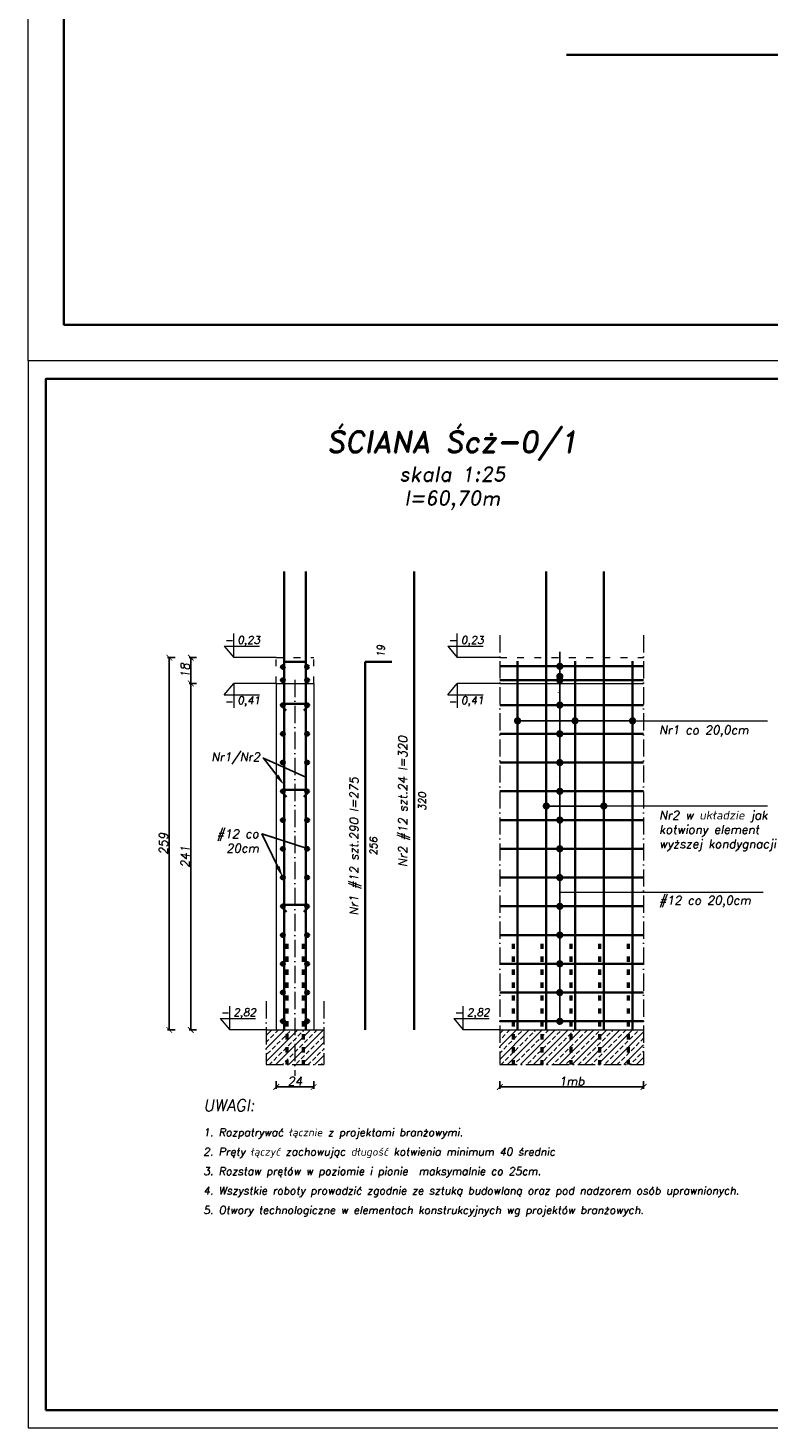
# Model space of a CAD drawing. Header units: millimetres. Extents: x 300938 to 312016, y 11971 to 20881.
# Tile 24 of 239: x 306266 to 306782, y 12999 to 13973. Entities that reach past the tile are written whole.
import ezdxf
from ezdxf import colors
from ezdxf.entities.mleader import LeaderData, LeaderLine
from ezdxf.math import Vec2, Vec3

# ---------------------------------------------------------------- set-up
doc = ezdxf.new("R2010")
doc.units = ezdxf.units.MM
doc.linetypes.add('ACAD_ISO03W100', pattern=[30, 12, -18])
doc.linetypes.add('ACAD_ISO10W100', pattern=[18, 12, -3, 0, -3])
for name, color, linetype, lineweight in [('konstrukcja', 3, 'Continuous', 35), ('konstrukcja wymiary', 1, 'Continuous', 13), ('kreskowanie', 253, 'Continuous', 0), ('opisy', 2, 'Continuous', 18), ('osie', 5, 'ACAD_ISO10W100', 13), ('przewrywane', 6, 'ACAD_ISO03W100', 18), ('zbrojenie', 4, 'Continuous', 50), ('zbrojenie płyty', 141, 'Continuous', 35), ('ściany konstrukcja', 85, 'Continuous', 20)]:
    doc.layers.add(name, color=color, linetype=linetype, lineweight=lineweight)
doc.styles.add('KONSTRUKCJA', font='romand.shx', dxfattribs={"oblique": 10})
doc.styles.add('konstrukcja3', font='romand.shx', dxfattribs={"oblique": 10, "height": 6})
doc.styles.get("Standard").update_dxf_attribs({"font": 'romand.shx', "oblique": 10})
doc.dimstyles.new('125', dxfattribs={"dimtxt": 6, "dimasz": 4, "dimexe": 1.25, "dimexo": 0.625, "dimgap": 1, "dimtad": 1, "dimdec": 0, "dimtxsty": 'konstrukcja3', "dimblk": 'ARCHTICK', "dimcen": 2.5, "dimadec": 0, "dimazin": 0, "dimtfac": 1, "dimtdec": 0, "dimtix": 1, "dimtmove": 0, "dimatfit": 3, "dimfxl": 4, "dimfxlon": 1, "dimarcsym": 0})
doc.dimstyles.new('Kopia kropki', dxfattribs={"dimtxt": 0.001, "dimasz": 5, "dimexe": 1.25, "dimexo": 0.625, "dimgap": 1, "dimtad": 1, "dimtxsty": 'Standard', "dimblk": 'DOT', "dimcen": 2.5, "dimadec": 0, "dimazin": 0, "dimtfac": 1, "dimtmove": 0, "dimatfit": 3, "dimfxl": 1, "dimfxlon": 1, "dimarcsym": 0})

# ---------------------------------------------------------------- blocks, each defined once
blk = doc.blocks.new('_Dot')
at = {"color": 0, "linetype": 'ByBlock', "lineweight": -2}
blk.add_line((-0.5, 0), (-1, 0), dxfattribs=at)
at = {"color": 0, "linetype": 'ByBlock', "const_width": 0.5}
blk.add_lwpolyline([(-0.25, 0, 1), (0.25, 0, 1)], format="xyb", close=True, dxfattribs=at)
blk = doc.blocks.new('*D7')
at = {"layer": 'Defpoints', "color": 0, "transparency": 16777216}
for p in [(306636.22, 13302.24), (306646.82, 13302.24), (306647.96, 13282.24)]:
    blk.add_point(p, dxfattribs=at)
at = {"layer": 'konstrukcja wymiary', "color": 0, "lineweight": -2, "transparency": 16777216}
for p, q in [((306637.22, 13302.24), (306634.97, 13302.24)), ((306636.22, 13287.24), (306636.22, 13297.24)), ((306637.22, 13282.24), (306634.97, 13282.24))]:
    blk.add_line(p, q, dxfattribs=at)
at = {"layer": 'konstrukcja wymiary', "color": 0, "lineweight": -2, "transparency": 16777216, "xscale": 5, "yscale": 5, "zscale": 5}
for p, rotation in [((306636.22, 13302.24), 90), ((306636.22, 13282.24), 270)]:
    blk.add_blockref('_Dot', p, dxfattribs=dict(at, rotation=rotation))
at = {"layer": 'konstrukcja wymiary', "color": 0, "transparency": 16777216, "insert": (306635.22, 13292.24), "char_height": 0.001, "attachment_point": 5, "rotation": 90}
blk.add_mtext('20', dxfattribs=at)
blk = doc.blocks.new('*D8')
at = {"layer": 'Defpoints', "color": 0, "transparency": 16777216}
for p in [(306636.22, 13322.24), (306647.96, 13322.24), (306646.82, 13302.24)]:
    blk.add_point(p, dxfattribs=at)
at = {"layer": 'konstrukcja wymiary', "color": 0, "lineweight": -2, "transparency": 16777216}
for p, q in [((306637.22, 13322.24), (306634.97, 13322.24)), ((306636.22, 13307.24), (306636.22, 13317.24)), ((306637.22, 13302.24), (306634.97, 13302.24))]:
    blk.add_line(p, q, dxfattribs=at)
at = {"layer": 'konstrukcja wymiary', "color": 0, "lineweight": -2, "transparency": 16777216, "xscale": 5, "yscale": 5, "zscale": 5}
for p, rotation in [((306636.22, 13322.24), 90), ((306636.22, 13302.24), 270)]:
    blk.add_blockref('_Dot', p, dxfattribs=dict(at, rotation=rotation))
at = {"layer": 'konstrukcja wymiary', "color": 0, "transparency": 16777216, "insert": (306635.22, 13312.24), "char_height": 0.001, "attachment_point": 5, "rotation": 90}
blk.add_mtext('20', dxfattribs=at)
blk = doc.blocks.new('_ArchTick')
at = {"color": 0, "linetype": 'ByBlock', "lineweight": 13, "const_width": 0.15}
blk.add_lwpolyline([(-0.5, -0.5), (0.5, 0.5)], dxfattribs=at)
blk = doc.blocks.new('*D9')
at = {"layer": 'Defpoints', "color": 0, "transparency": 16777216}
for p in [(306439.01, 13276.24), (306465.01, 13276.24), (306465.01, 13236.56)]:
    blk.add_point(p, dxfattribs=at)
at = {"layer": 'konstrukcja wymiary', "color": 0, "lineweight": -2, "transparency": 16777216}
for p, q in [((306439.01, 13240.56), (306439.01, 13235.31)), ((306465.01, 13240.56), (306465.01, 13235.31)), ((306439.01, 13236.56), (306465.01, 13236.56))]:
    blk.add_line(p, q, dxfattribs=at)
at = {"layer": 'konstrukcja wymiary', "color": 0, "lineweight": -2, "transparency": 16777216, "xscale": 4, "yscale": 4, "zscale": 4, "rotation": 180}
blk.add_blockref('_ArchTick', (306439.01, 13236.56), dxfattribs=at)
at = {"layer": 'konstrukcja wymiary', "color": 0, "lineweight": -2, "transparency": 16777216, "xscale": 4, "yscale": 4, "zscale": 4}
blk.add_blockref('_ArchTick', (306465.01, 13236.56), dxfattribs=at)
at = {"layer": 'konstrukcja wymiary', "color": 0, "transparency": 16777216, "insert": (306452.01, 13240.56), "char_height": 6, "attachment_point": 5, "style": 'konstrukcja3'}
blk.add_mtext('24', dxfattribs=at)
blk = doc.blocks.new('*D29')
at = {"layer": 'Defpoints', "color": 0, "transparency": 16777216}
for p in [(306594.51, 13276.24), (306694.51, 13276.24), (306694.51, 13236.56)]:
    blk.add_point(p, dxfattribs=at)
at = {"layer": 'konstrukcja wymiary', "color": 0, "lineweight": -2, "transparency": 16777216}
for p, q in [((306594.51, 13240.56), (306594.51, 13235.31)), ((306694.51, 13240.56), (306694.51, 13235.31)), ((306594.51, 13236.56), (306694.51, 13236.56))]:
    blk.add_line(p, q, dxfattribs=at)
at = {"layer": 'konstrukcja wymiary', "color": 0, "lineweight": -2, "transparency": 16777216, "xscale": 4, "yscale": 4, "zscale": 4, "rotation": 180}
blk.add_blockref('_ArchTick', (306594.51, 13236.56), dxfattribs=at)
at = {"layer": 'konstrukcja wymiary', "color": 0, "lineweight": -2, "transparency": 16777216, "xscale": 4, "yscale": 4, "zscale": 4}
blk.add_blockref('_ArchTick', (306694.51, 13236.56), dxfattribs=at)
at = {"layer": 'konstrukcja wymiary', "color": 0, "transparency": 16777216, "insert": (306644.51, 13240.56), "char_height": 6, "attachment_point": 5, "style": 'konstrukcja3'}
blk.add_mtext('1mb', dxfattribs=at)
blk = doc.blocks.new('*D30')
at = {"layer": 'Defpoints', "color": 0, "transparency": 16777216}
for p in [(306379.57, 13517.24), (306439.01, 13517.24), (306432.01, 13276.24)]:
    blk.add_point(p, dxfattribs=at)
at = {"layer": 'konstrukcja wymiary', "color": 0, "lineweight": -2, "transparency": 16777216}
for p, q in [((306383.57, 13517.24), (306378.32, 13517.24)), ((306379.57, 13276.24), (306379.57, 13517.24)), ((306383.57, 13276.24), (306378.32, 13276.24))]:
    blk.add_line(p, q, dxfattribs=at)
at = {"layer": 'konstrukcja wymiary', "color": 0, "lineweight": -2, "transparency": 16777216, "xscale": 4, "yscale": 4, "zscale": 4}
for p, rotation in [((306379.57, 13517.24), 90), ((306379.57, 13276.24), 270)]:
    blk.add_blockref('_ArchTick', p, dxfattribs=dict(at, rotation=rotation))
at = {"layer": 'konstrukcja wymiary', "color": 0, "transparency": 16777216, "insert": (306375.57, 13396.74), "char_height": 6, "attachment_point": 5, "rotation": 90, "style": 'konstrukcja3'}
blk.add_mtext('241', dxfattribs=at)
blk = doc.blocks.new('*D10')
at = {"layer": 'Defpoints', "color": 0, "transparency": 16777216}
for p in [(306686.82, 13491.28), (306606.82, 13481.42), (306686.82, 13481.42)]:
    blk.add_point(p, dxfattribs=at)
at = {"layer": 'konstrukcja wymiary', "color": 0, "lineweight": -2, "transparency": 16777216}
for p, q in [((306606.82, 13490.28), (306606.82, 13492.53)), ((306611.82, 13491.28), (306681.82, 13491.28)), ((306686.82, 13490.28), (306686.82, 13492.53))]:
    blk.add_line(p, q, dxfattribs=at)
at = {"layer": 'konstrukcja wymiary', "color": 0, "lineweight": -2, "transparency": 16777216, "xscale": 5, "yscale": 5, "zscale": 5, "rotation": 180}
blk.add_blockref('_Dot', (306606.82, 13491.28), dxfattribs=at)
at = {"layer": 'konstrukcja wymiary', "color": 0, "lineweight": -2, "transparency": 16777216, "xscale": 5, "yscale": 5, "zscale": 5}
blk.add_blockref('_Dot', (306686.82, 13491.28), dxfattribs=at)
at = {"layer": 'konstrukcja wymiary', "color": 0, "transparency": 16777216, "insert": (306646.82, 13492.28), "char_height": 0.001, "attachment_point": 5}
blk.add_mtext('80', dxfattribs=at)
blk = doc.blocks.new('*D11')
at = {"layer": 'Defpoints', "color": 0, "transparency": 16777216}
for p in [(306666.82, 13432.03), (306626.82, 13426.98), (306666.82, 13426.98)]:
    blk.add_point(p, dxfattribs=at)
at = {"layer": 'konstrukcja wymiary', "color": 0, "lineweight": -2, "transparency": 16777216}
for p, q in [((306626.82, 13431.03), (306626.82, 13433.28)), ((306631.82, 13432.03), (306661.82, 13432.03)), ((306666.82, 13431.03), (306666.82, 13433.28))]:
    blk.add_line(p, q, dxfattribs=at)
at = {"layer": 'konstrukcja wymiary', "color": 0, "lineweight": -2, "transparency": 16777216, "xscale": 5, "yscale": 5, "zscale": 5, "rotation": 180}
blk.add_blockref('_Dot', (306626.82, 13432.03), dxfattribs=at)
at = {"layer": 'konstrukcja wymiary', "color": 0, "lineweight": -2, "transparency": 16777216, "xscale": 5, "yscale": 5, "zscale": 5}
blk.add_blockref('_Dot', (306666.82, 13432.03), dxfattribs=at)
at = {"layer": 'konstrukcja wymiary', "color": 0, "transparency": 16777216, "insert": (306646.82, 13433.03), "char_height": 0.001, "attachment_point": 5}
blk.add_mtext('40', dxfattribs=at)
blk = doc.blocks.new('*D12')
at = {"layer": 'Defpoints', "color": 0, "transparency": 16777216}
for p in [(306364.57, 13535.24), (306439.01, 13535.24), (306432.01, 13276.24)]:
    blk.add_point(p, dxfattribs=at)
at = {"layer": 'konstrukcja wymiary', "color": 0, "lineweight": -2, "transparency": 16777216}
for p, q in [((306368.57, 13535.24), (306363.32, 13535.24)), ((306364.57, 13276.24), (306364.57, 13535.24)), ((306368.57, 13276.24), (306363.32, 13276.24))]:
    blk.add_line(p, q, dxfattribs=at)
at = {"layer": 'konstrukcja wymiary', "color": 0, "lineweight": -2, "transparency": 16777216, "xscale": 4, "yscale": 4, "zscale": 4}
for p, rotation in [((306364.57, 13535.24), 90), ((306364.57, 13276.24), 270)]:
    blk.add_blockref('_ArchTick', p, dxfattribs=dict(at, rotation=rotation))
at = {"layer": 'konstrukcja wymiary', "color": 0, "transparency": 16777216, "insert": (306360.57, 13405.74), "char_height": 6, "attachment_point": 5, "rotation": 90, "style": 'konstrukcja3'}
blk.add_mtext('259', dxfattribs=at)
blk = doc.blocks.new('*D13')
at = {"layer": 'Defpoints', "color": 0, "transparency": 16777216}
for p in [(306686.82, 13491.42), (306686.82, 13491.28), (306646.82, 13486.42)]:
    blk.add_point(p, dxfattribs=at)
at = {"layer": 'konstrukcja wymiary', "color": 0, "lineweight": -2, "transparency": 16777216}
for p, q in [((306646.82, 13490.28), (306646.82, 13492.53)), ((306651.82, 13491.28), (306681.82, 13491.28)), ((306686.82, 13491.28), (306686.82, 13490.03))]:
    blk.add_line(p, q, dxfattribs=at)
at = {"layer": 'konstrukcja wymiary', "color": 0, "lineweight": -2, "transparency": 16777216, "xscale": 5, "yscale": 5, "zscale": 5, "rotation": 180}
blk.add_blockref('_Dot', (306646.82, 13491.28), dxfattribs=at)
at = {"layer": 'konstrukcja wymiary', "color": 0, "lineweight": -2, "transparency": 16777216, "xscale": 5, "yscale": 5, "zscale": 5}
blk.add_blockref('_Dot', (306686.82, 13491.28), dxfattribs=at)
at = {"layer": 'konstrukcja wymiary', "color": 0, "transparency": 16777216, "insert": (306666.82, 13492.28), "char_height": 0.001, "attachment_point": 5}
blk.add_mtext('40', dxfattribs=at)
blk = doc.blocks.new('*D14')
at = {"layer": 'Defpoints', "color": 0, "transparency": 16777216}
for p in [(306636.22, 13342.24), (306646.82, 13342.24), (306647.96, 13322.24)]:
    blk.add_point(p, dxfattribs=at)
at = {"layer": 'konstrukcja wymiary', "color": 0, "lineweight": -2, "transparency": 16777216}
for p, q in [((306637.22, 13342.24), (306634.97, 13342.24)), ((306636.22, 13327.24), (306636.22, 13337.24)), ((306637.22, 13322.24), (306634.97, 13322.24))]:
    blk.add_line(p, q, dxfattribs=at)
at = {"layer": 'konstrukcja wymiary', "color": 0, "lineweight": -2, "transparency": 16777216, "xscale": 5, "yscale": 5, "zscale": 5}
for p, rotation in [((306636.22, 13342.24), 90), ((306636.22, 13322.24), 270)]:
    blk.add_blockref('_Dot', p, dxfattribs=dict(at, rotation=rotation))
at = {"layer": 'konstrukcja wymiary', "color": 0, "transparency": 16777216, "insert": (306635.22, 13332.24), "char_height": 0.001, "attachment_point": 5, "rotation": 90}
blk.add_mtext('20', dxfattribs=at)
blk = doc.blocks.new('*D15')
at = {"layer": 'Defpoints', "color": 0, "transparency": 16777216}
for p in [(306636.22, 13362.24), (306647.96, 13362.24), (306646.82, 13342.24)]:
    blk.add_point(p, dxfattribs=at)
at = {"layer": 'konstrukcja wymiary', "color": 0, "lineweight": -2, "transparency": 16777216}
for p, q in [((306637.22, 13362.24), (306634.97, 13362.24)), ((306636.22, 13347.24), (306636.22, 13357.24)), ((306637.22, 13342.24), (306634.97, 13342.24))]:
    blk.add_line(p, q, dxfattribs=at)
at = {"layer": 'konstrukcja wymiary', "color": 0, "lineweight": -2, "transparency": 16777216, "xscale": 5, "yscale": 5, "zscale": 5}
for p, rotation in [((306636.22, 13362.24), 90), ((306636.22, 13342.24), 270)]:
    blk.add_blockref('_Dot', p, dxfattribs=dict(at, rotation=rotation))
at = {"layer": 'konstrukcja wymiary', "color": 0, "transparency": 16777216, "insert": (306635.22, 13352.24), "char_height": 0.001, "attachment_point": 5, "rotation": 90}
blk.add_mtext('20', dxfattribs=at)
blk = doc.blocks.new('*D16')
at = {"layer": 'Defpoints', "color": 0, "transparency": 16777216}
for p in [(306636.22, 13382.24), (306646.82, 13382.24), (306647.96, 13362.24)]:
    blk.add_point(p, dxfattribs=at)
at = {"layer": 'konstrukcja wymiary', "color": 0, "lineweight": -2, "transparency": 16777216}
for p, q in [((306637.22, 13382.24), (306634.97, 13382.24)), ((306636.22, 13367.24), (306636.22, 13377.24)), ((306637.22, 13362.24), (306634.97, 13362.24))]:
    blk.add_line(p, q, dxfattribs=at)
at = {"layer": 'konstrukcja wymiary', "color": 0, "lineweight": -2, "transparency": 16777216, "xscale": 5, "yscale": 5, "zscale": 5}
for p, rotation in [((306636.22, 13382.24), 90), ((306636.22, 13362.24), 270)]:
    blk.add_blockref('_Dot', p, dxfattribs=dict(at, rotation=rotation))
at = {"layer": 'konstrukcja wymiary', "color": 0, "transparency": 16777216, "insert": (306635.22, 13372.24), "char_height": 0.001, "attachment_point": 5, "rotation": 90}
blk.add_mtext('20', dxfattribs=at)
blk = doc.blocks.new('*D17')
at = {"layer": 'Defpoints', "color": 0, "transparency": 16777216}
for p in [(306636.22, 13402.24), (306647.96, 13402.24), (306646.82, 13382.24)]:
    blk.add_point(p, dxfattribs=at)
at = {"layer": 'konstrukcja wymiary', "color": 0, "lineweight": -2, "transparency": 16777216}
for p, q in [((306637.22, 13402.24), (306634.97, 13402.24)), ((306636.22, 13387.24), (306636.22, 13397.24)), ((306637.22, 13382.24), (306634.97, 13382.24))]:
    blk.add_line(p, q, dxfattribs=at)
at = {"layer": 'konstrukcja wymiary', "color": 0, "lineweight": -2, "transparency": 16777216, "xscale": 5, "yscale": 5, "zscale": 5}
for p, rotation in [((306636.22, 13402.24), 90), ((306636.22, 13382.24), 270)]:
    blk.add_blockref('_Dot', p, dxfattribs=dict(at, rotation=rotation))
at = {"layer": 'konstrukcja wymiary', "color": 0, "transparency": 16777216, "insert": (306635.22, 13392.24), "char_height": 0.001, "attachment_point": 5, "rotation": 90}
blk.add_mtext('20', dxfattribs=at)
blk = doc.blocks.new('*D18')
at = {"layer": 'Defpoints', "color": 0, "transparency": 16777216}
for p in [(306636.22, 13422.24), (306646.82, 13422.24), (306647.96, 13402.24)]:
    blk.add_point(p, dxfattribs=at)
at = {"layer": 'konstrukcja wymiary', "color": 0, "lineweight": -2, "transparency": 16777216}
for p, q in [((306637.22, 13422.24), (306634.97, 13422.24)), ((306636.22, 13407.24), (306636.22, 13417.24)), ((306637.22, 13402.24), (306634.97, 13402.24))]:
    blk.add_line(p, q, dxfattribs=at)
at = {"layer": 'konstrukcja wymiary', "color": 0, "lineweight": -2, "transparency": 16777216, "xscale": 5, "yscale": 5, "zscale": 5}
for p, rotation in [((306636.22, 13422.24), 90), ((306636.22, 13402.24), 270)]:
    blk.add_blockref('_Dot', p, dxfattribs=dict(at, rotation=rotation))
at = {"layer": 'konstrukcja wymiary', "color": 0, "transparency": 16777216, "insert": (306635.22, 13412.24), "char_height": 0.001, "attachment_point": 5, "rotation": 90}
blk.add_mtext('20', dxfattribs=at)
blk = doc.blocks.new('*D19')
at = {"layer": 'Defpoints', "color": 0, "transparency": 16777216}
for p in [(306636.22, 13442.24), (306647.96, 13442.24), (306646.82, 13422.24)]:
    blk.add_point(p, dxfattribs=at)
at = {"layer": 'konstrukcja wymiary', "color": 0, "lineweight": -2, "transparency": 16777216}
for p, q in [((306637.22, 13442.24), (306634.97, 13442.24)), ((306636.22, 13427.24), (306636.22, 13437.24)), ((306637.22, 13422.24), (306634.97, 13422.24))]:
    blk.add_line(p, q, dxfattribs=at)
at = {"layer": 'konstrukcja wymiary', "color": 0, "lineweight": -2, "transparency": 16777216, "xscale": 5, "yscale": 5, "zscale": 5}
for p, rotation in [((306636.22, 13442.24), 90), ((306636.22, 13422.24), 270)]:
    blk.add_blockref('_Dot', p, dxfattribs=dict(at, rotation=rotation))
at = {"layer": 'konstrukcja wymiary', "color": 0, "transparency": 16777216, "insert": (306635.22, 13432.24), "char_height": 0.001, "attachment_point": 5, "rotation": 90}
blk.add_mtext('20', dxfattribs=at)
blk = doc.blocks.new('*D20')
at = {"layer": 'Defpoints', "color": 0, "transparency": 16777216}
for p in [(306636.22, 13462.24), (306646.82, 13462.24), (306647.96, 13442.24)]:
    blk.add_point(p, dxfattribs=at)
at = {"layer": 'konstrukcja wymiary', "color": 0, "lineweight": -2, "transparency": 16777216}
for p, q in [((306637.22, 13462.24), (306634.97, 13462.24)), ((306636.22, 13447.24), (306636.22, 13457.24)), ((306637.22, 13442.24), (306634.97, 13442.24))]:
    blk.add_line(p, q, dxfattribs=at)
at = {"layer": 'konstrukcja wymiary', "color": 0, "lineweight": -2, "transparency": 16777216, "xscale": 5, "yscale": 5, "zscale": 5}
for p, rotation in [((306636.22, 13462.24), 90), ((306636.22, 13442.24), 270)]:
    blk.add_blockref('_Dot', p, dxfattribs=dict(at, rotation=rotation))
at = {"layer": 'konstrukcja wymiary', "color": 0, "transparency": 16777216, "insert": (306635.22, 13452.24), "char_height": 0.001, "attachment_point": 5, "rotation": 90}
blk.add_mtext('20', dxfattribs=at)
blk = doc.blocks.new('*D21')
at = {"layer": 'Defpoints', "color": 0, "transparency": 16777216}
for p in [(306636.22, 13482.24), (306647.96, 13482.24), (306646.82, 13462.24)]:
    blk.add_point(p, dxfattribs=at)
at = {"layer": 'konstrukcja wymiary', "color": 0, "lineweight": -2, "transparency": 16777216}
for p, q in [((306637.22, 13482.24), (306634.97, 13482.24)), ((306636.22, 13467.24), (306636.22, 13477.24)), ((306637.22, 13462.24), (306634.97, 13462.24))]:
    blk.add_line(p, q, dxfattribs=at)
at = {"layer": 'konstrukcja wymiary', "color": 0, "lineweight": -2, "transparency": 16777216, "xscale": 5, "yscale": 5, "zscale": 5}
for p, rotation in [((306636.22, 13482.24), 90), ((306636.22, 13462.24), 270)]:
    blk.add_blockref('_Dot', p, dxfattribs=dict(at, rotation=rotation))
at = {"layer": 'konstrukcja wymiary', "color": 0, "transparency": 16777216, "insert": (306635.22, 13472.24), "char_height": 0.001, "attachment_point": 5, "rotation": 90}
blk.add_mtext('20', dxfattribs=at)
blk = doc.blocks.new('*D22')
at = {"layer": 'Defpoints', "color": 0, "transparency": 16777216}
for p in [(306636.22, 13502.24), (306646.82, 13502.24), (306647.96, 13482.24)]:
    blk.add_point(p, dxfattribs=at)
at = {"layer": 'konstrukcja wymiary', "color": 0, "lineweight": -2, "transparency": 16777216}
for p, q in [((306637.22, 13502.24), (306634.97, 13502.24)), ((306636.22, 13487.24), (306636.22, 13497.24)), ((306637.22, 13482.24), (306634.97, 13482.24))]:
    blk.add_line(p, q, dxfattribs=at)
at = {"layer": 'konstrukcja wymiary', "color": 0, "lineweight": -2, "transparency": 16777216, "xscale": 5, "yscale": 5, "zscale": 5}
for p, rotation in [((306636.22, 13502.24), 90), ((306636.22, 13482.24), 270)]:
    blk.add_blockref('_Dot', p, dxfattribs=dict(at, rotation=rotation))
at = {"layer": 'konstrukcja wymiary', "color": 0, "transparency": 16777216, "insert": (306635.22, 13492.24), "char_height": 0.001, "attachment_point": 5, "rotation": 90}
blk.add_mtext('20', dxfattribs=at)
blk = doc.blocks.new('*D23')
at = {"layer": 'Defpoints', "color": 0, "transparency": 16777216}
for p in [(306636.22, 13522.24), (306647.96, 13522.24), (306646.82, 13502.24)]:
    blk.add_point(p, dxfattribs=at)
at = {"layer": 'konstrukcja wymiary', "color": 0, "lineweight": -2, "transparency": 16777216}
for p, q in [((306637.22, 13522.24), (306634.97, 13522.24)), ((306636.22, 13507.24), (306636.22, 13517.24)), ((306637.22, 13502.24), (306634.97, 13502.24))]:
    blk.add_line(p, q, dxfattribs=at)
at = {"layer": 'konstrukcja wymiary', "color": 0, "lineweight": -2, "transparency": 16777216, "xscale": 5, "yscale": 5, "zscale": 5}
for p, rotation in [((306636.22, 13522.24), 90), ((306636.22, 13502.24), 270)]:
    blk.add_blockref('_Dot', p, dxfattribs=dict(at, rotation=rotation))
at = {"layer": 'konstrukcja wymiary', "color": 0, "transparency": 16777216, "insert": (306635.22, 13512.24), "char_height": 0.001, "attachment_point": 5, "rotation": 90}
blk.add_mtext('20', dxfattribs=at)
blk = doc.blocks.new('*D4')
at = {"layer": 'Defpoints', "color": 0, "transparency": 16777216}
for p in [(306636.22, 13529.24), (306647.96, 13529.24), (306646.82, 13519.53)]:
    blk.add_point(p, dxfattribs=at)
at = {"layer": 'konstrukcja wymiary', "color": 0, "lineweight": -2, "transparency": 16777216}
for p, q in [((306636.22, 13534.24), (306636.22, 13539.24)), ((306637.22, 13529.24), (306634.97, 13529.24)), ((306636.22, 13519.53), (306636.22, 13529.24)), ((306637.22, 13519.53), (306634.97, 13519.53)), ((306636.22, 13514.53), (306636.22, 13509.53))]:
    blk.add_line(p, q, dxfattribs=at)
at = {"layer": 'konstrukcja wymiary', "color": 0, "lineweight": -2, "transparency": 16777216, "xscale": 5, "yscale": 5, "zscale": 5}
for p, rotation in [((306636.22, 13529.24), 270), ((306636.22, 13519.53), 90)]:
    blk.add_blockref('_Dot', p, dxfattribs=dict(at, rotation=rotation))
at = {"layer": 'konstrukcja wymiary', "color": 0, "transparency": 16777216, "insert": (306635.22, 13524.38), "char_height": 0.001, "attachment_point": 5, "rotation": 90}
blk.add_mtext('9,71', dxfattribs=at)
blk = doc.blocks.new('*D5')
at = {"layer": 'Defpoints', "color": 0, "transparency": 16777216}
for p in [(306646.82, 13519.53), (306636.22, 13502.24), (306646.82, 13502.24)]:
    blk.add_point(p, dxfattribs=at)
at = {"layer": 'konstrukcja wymiary', "color": 0, "lineweight": -2, "transparency": 16777216}
for p, q in [((306637.22, 13519.53), (306634.97, 13519.53)), ((306636.22, 13514.53), (306636.22, 13507.24)), ((306637.22, 13502.24), (306634.97, 13502.24))]:
    blk.add_line(p, q, dxfattribs=at)
at = {"layer": 'konstrukcja wymiary', "color": 0, "lineweight": -2, "transparency": 16777216, "xscale": 5, "yscale": 5, "zscale": 5}
for p, rotation in [((306636.22, 13519.53), 90), ((306636.22, 13502.24), 270)]:
    blk.add_blockref('_Dot', p, dxfattribs=dict(at, rotation=rotation))
at = {"layer": 'konstrukcja wymiary', "color": 0, "transparency": 16777216, "insert": (306635.22, 13510.88), "char_height": 0.001, "attachment_point": 5, "rotation": 90}
blk.add_mtext('17,29', dxfattribs=at)
blk = doc.blocks.new('*D6')
at = {"layer": 'Defpoints', "color": 0, "transparency": 16777216}
for p in [(306636.22, 13522.24), (306646.82, 13522.24), (306646.82, 13502.24)]:
    blk.add_point(p, dxfattribs=at)
at = {"layer": 'konstrukcja wymiary', "color": 0, "lineweight": -2, "transparency": 16777216}
for p, q in [((306637.22, 13522.24), (306634.97, 13522.24)), ((306636.22, 13507.24), (306636.22, 13517.24)), ((306637.22, 13502.24), (306634.97, 13502.24))]:
    blk.add_line(p, q, dxfattribs=at)
at = {"layer": 'konstrukcja wymiary', "color": 0, "lineweight": -2, "transparency": 16777216, "xscale": 5, "yscale": 5, "zscale": 5}
for p, rotation in [((306636.22, 13522.24), 90), ((306636.22, 13502.24), 270)]:
    blk.add_blockref('_Dot', p, dxfattribs=dict(at, rotation=rotation))
at = {"layer": 'konstrukcja wymiary', "color": 0, "transparency": 16777216, "insert": (306635.22, 13512.24), "char_height": 0.001, "attachment_point": 5, "rotation": 90}
blk.add_mtext('20', dxfattribs=at)
blk = doc.blocks.new('*D28')
at = {"layer": 'Defpoints', "color": 0, "transparency": 16777216}
for p in [(306439.01, 13535.24), (306379.57, 13517.24), (306439.01, 13517.24)]:
    blk.add_point(p, dxfattribs=at)
at = {"layer": 'konstrukcja wymiary', "color": 0, "lineweight": -2, "transparency": 16777216}
for p, q in [((306383.57, 13535.24), (306378.32, 13535.24)), ((306379.57, 13535.24), (306379.57, 13517.24)), ((306383.57, 13517.24), (306378.32, 13517.24))]:
    blk.add_line(p, q, dxfattribs=at)
at = {"layer": 'konstrukcja wymiary', "color": 0, "lineweight": -2, "transparency": 16777216, "xscale": 4, "yscale": 4, "zscale": 4}
for p, rotation in [((306379.57, 13535.24), 90), ((306379.57, 13517.24), 270)]:
    blk.add_blockref('_ArchTick', p, dxfattribs=dict(at, rotation=rotation))
at = {"layer": 'konstrukcja wymiary', "color": 0, "transparency": 16777216, "insert": (306375.57, 13526.24), "char_height": 6, "attachment_point": 5, "rotation": 90, "style": 'konstrukcja3'}
blk.add_mtext('18', dxfattribs=at)

msp = doc.modelspace()

# ---------------------------------------------------------------- hatches: boundary and pattern name
at = {"layer": 'kreskowanie'}
h = msp.add_hatch(dxfattribs=at)
h.set_pattern_fill('ANSI33', color=256, style=0)
h.set_pattern_definition([(45, (317201.186, 27265.374), (-4.490128, 4.490128), []), (45, (317205.676, 27265.374), (-4.490128, 4.490128), [3.175, -1.5875])])
h.paths.add_polyline_path([(306452.009, 13276.235), (306432.009, 13276.235), (306432.009, 13252.105), (306452.009, 13252.105)])
h.paths.add_polyline_path([(306452.009, 13276.235), (306452.009, 13252.105), (306472.009, 13252.105), (306472.009, 13276.235)])
h = msp.add_hatch(dxfattribs=at)
h.set_pattern_fill('ANSI33', color=256, style=0)
h.set_pattern_definition([(45, (317254.519, 27265.374), (-4.490128, 4.490128), []), (45, (317259.0093, 27265.374), (-4.490128, 4.490128), [3.175, -1.5875])])
h.paths.add_polyline_path([(306594.514, 13276.235), (306594.514, 13252.105), (306694.514, 13252.105), (306694.514, 13276.235)])
at = {"layer": 'zbrojenie'}
for points in [[(306442.57, 13528.737, 1), (306444.49, 13528.737, 1)], [(306461.334, 13528.737, -1), (306459.414, 13528.737, -1)], [(306442.63, 13519.528, 1), (306444.55, 13519.528, 1)], [(306461.502, 13519.528, -1), (306459.582, 13519.528, -1)], [(306442.63, 13502.237, 1), (306444.55, 13502.237, 1)], [(306461.502, 13502.237, -1), (306459.582, 13502.237, -1)], [(306442.63, 13482.237, 1), (306444.55, 13482.237, 1)], [(306461.502, 13482.237, -1), (306459.582, 13482.237, -1)], [(306442.63, 13462.237, 1), (306444.55, 13462.237, 1)], [(306461.502, 13462.237, -1), (306459.582, 13462.237, -1)], [(306442.63, 13442.237, 1), (306444.55, 13442.237, 1)], [(306461.502, 13442.237, -1), (306459.582, 13442.237, -1)], [(306442.63, 13422.237, 1), (306444.55, 13422.237, 1)], [(306461.502, 13422.237, -1), (306459.582, 13422.237, -1)], [(306442.63, 13402.237, 1), (306444.55, 13402.237, 1)], [(306461.502, 13402.237, -1), (306459.582, 13402.237, -1)], [(306442.63, 13382.237, 1), (306444.55, 13382.237, 1)], [(306461.502, 13382.237, -1), (306459.582, 13382.237, -1)], [(306442.63, 13362.237, 1), (306444.55, 13362.237, 1)], [(306461.502, 13362.237, -1), (306459.582, 13362.237, -1)], [(306442.63, 13342.237, 1), (306444.55, 13342.237, 1)], [(306461.502, 13342.237, -1), (306459.582, 13342.237, -1)], [(306442.63, 13322.237, 1), (306444.55, 13322.237, 1)], [(306461.502, 13322.237, -1), (306459.582, 13322.237, -1)], [(306442.63, 13302.237, 1), (306444.55, 13302.237, 1)], [(306461.502, 13302.237, -1), (306459.582, 13302.237, -1)], [(306442.63, 13282.237, 1), (306444.55, 13282.237, 1)], [(306461.502, 13282.237, -1), (306459.582, 13282.237, -1)]]:
    msp.add_hatch(color=256, dxfattribs=at).paths.add_polyline_path(points)

# ---------------------------------------------------------------- linework, layer by layer
at = {"layer": 'konstrukcja'}
for points in [[(311991.285, 15816.794), (311991.285, 13766.794), (306291.285, 13766.794), (306291.285, 15816.794)], [(306278.785, 13011.794), (307303.785, 13011.794), (307303.785, 13729.294), (306278.785, 13729.294)]]:
    msp.add_lwpolyline(points, close=True, dxfattribs=at)
at = {"layer": 'konstrukcja wymiary'}
for p, q in [((306439.009, 13535.235), (306409.417, 13535.235)), ((306594.514, 13535.235), (306564.922, 13535.235)), ((306439.009, 13517.235), (306409.417, 13517.235)), ((306594.514, 13517.235), (306564.922, 13517.235)), ((306669.318, 13491.283), (306780.79, 13491.283)), ((306655.568, 13432.033), (306780.79, 13432.033)), ((306636.223, 13372.121), (306777.763, 13372.121)), ((306432.009, 13276.235), (306406.585, 13276.235)), ((306594.514, 13276.235), (306569.089, 13276.235))]:
    msp.add_line(p, q, dxfattribs=at)
for points in [[(312016.285, 15841.794), (312016.285, 13741.794), (306266.285, 13741.794), (306266.285, 15841.794)], [(306266.285, 12999.294), (307316.285, 12999.294), (307316.285, 13741.794), (306266.285, 13741.794)]]:
    msp.add_lwpolyline(points, close=True, dxfattribs=at)
at = {"layer": 'opisy'}
for p, q in [((306409.417, 13535.235), (306409.417, 13552.133)), ((306564.922, 13535.235), (306564.922, 13552.133)), ((306402.758, 13543.125), (306427.405, 13543.125)), ((306402.758, 13543.125), (306409.417, 13535.235)), ((306558.262, 13543.125), (306582.91, 13543.125)), ((306558.262, 13543.125), (306564.922, 13535.235)), ((306402.758, 13509.345), (306409.417, 13517.235)), ((306409.417, 13517.235), (306409.417, 13500.338)), ((306558.262, 13509.345), (306564.922, 13517.235)), ((306564.922, 13517.235), (306564.922, 13500.338)), ((306402.758, 13509.345), (306427.405, 13509.345)), ((306558.262, 13509.345), (306582.91, 13509.345)), ((306406.585, 13276.235), (306406.585, 13292.702)), ((306569.089, 13276.235), (306569.089, 13292.702)), ((306399.925, 13284.125), (306424.573, 13284.125)), ((306399.925, 13284.125), (306406.585, 13276.235)), ((306562.43, 13284.125), (306587.077, 13284.125)), ((306562.43, 13284.125), (306569.089, 13276.235))]:
    msp.add_line(p, q, dxfattribs=at)
at = {"layer": 'osie'}
for p, q in [((306594.514, 13550.812), (306594.514, 13252.105)), ((306694.514, 13550.812), (306694.514, 13252.105)), ((306452.009, 13519.858), (306452.009, 13244.328)), ((306432.009, 13296.235), (306432.009, 13252.105)), ((306472.009, 13296.235), (306472.009, 13252.105)), ((306432.009, 13252.105), (306472.009, 13252.105)), ((306594.514, 13252.105), (306694.514, 13252.105))]:
    msp.add_line(p, q, dxfattribs=at)
at = {"layer": 'przewrywane', "ltscale": 0.4}
for p, q in [((306439.009, 13535.235), (306465.009, 13535.235)), ((306439.009, 13517.235), (306439.009, 13535.235)), ((306465.009, 13517.235), (306465.009, 13535.235)), ((306594.514, 13535.235), (306694.514, 13535.235))]:
    msp.add_line(p, q, dxfattribs=at)
at = {"layer": 'zbrojenie', "linetype": 'ACAD_ISO03W100', "ltscale": 0.3}
for p, q in [((306446.389, 13336.235), (306446.389, 13252.105)), ((306457.629, 13336.235), (306457.629, 13252.105)), ((306603.818, 13336.235), (306603.818, 13252.105)), ((306623.818, 13336.235), (306623.818, 13252.105)), ((306643.818, 13336.235), (306643.818, 13252.105)), ((306663.818, 13336.235), (306663.818, 13252.105)), ((306683.818, 13336.235), (306683.818, 13252.105))]:
    msp.add_line(p, q, dxfattribs=at)
at = {"layer": 'zbrojenie'}
for centre in [(306443.53, 13528.737), (306460.374, 13528.737), (306443.59, 13519.528), (306460.542, 13519.528), (306443.59, 13502.237), (306460.542, 13502.237), (306443.59, 13482.237), (306460.542, 13482.237), (306443.59, 13462.237), (306460.542, 13462.237), (306443.59, 13442.237), (306460.542, 13442.237), (306443.59, 13422.237), (306460.542, 13422.237), (306443.59, 13402.237), (306460.542, 13402.237), (306443.59, 13382.237), (306460.542, 13382.237), (306443.59, 13362.237), (306460.542, 13362.237), (306443.59, 13342.237), (306460.542, 13342.237), (306443.59, 13322.237), (306460.542, 13322.237), (306443.59, 13302.237), (306460.542, 13302.237), (306443.59, 13282.237), (306460.542, 13282.237)]:
    msp.add_circle(centre, 0.96, dxfattribs=at)
at = {"layer": 'zbrojenie płyty'}
msp.add_line((306640.94, 13954.713), (307079.94, 13954.713), dxfattribs=at)
at = {"layer": 'zbrojenie płyty', "ltscale": 0.5}
for p, q in [((306444.55, 13276.235), (306444.55, 13595.235)), ((306459.582, 13276.235), (306459.582, 13595.235)), ((306534.813, 13276.235), (306534.813, 13595.235)), ((306626.818, 13276.235), (306626.818, 13595.235)), ((306666.818, 13276.235), (306666.818, 13595.235)), ((306459.525, 13532.235), (306444.493, 13532.235)), ((306500.816, 13532.235), (306500.872, 13276.235)), ((306500.816, 13532.235), (306519.451, 13532.235)), ((306594.514, 13529.237), (306694.514, 13529.237)), ((306606.818, 13276.235), (306606.818, 13532.735)), ((306646.818, 13276.235), (306646.818, 13532.735)), ((306686.818, 13276.235), (306686.818, 13532.735)), ((306594.514, 13519.528), (306694.514, 13519.528)), ((306442.715, 13501.66), (306445.838, 13498.482)), ((306443.698, 13503.218), (306460.542, 13503.218)), ((306461.303, 13501.66), (306458.18, 13498.482)), ((306594.514, 13502.237), (306694.514, 13502.237)), ((306594.514, 13482.237), (306694.514, 13482.237)), ((306594.514, 13462.237), (306694.514, 13462.237)), ((306442.936, 13441.66), (306446.06, 13438.482)), ((306443.698, 13443.218), (306460.542, 13443.218)), ((306461.303, 13441.66), (306458.18, 13438.482)), ((306594.514, 13442.237), (306694.514, 13442.237)), ((306594.514, 13422.237), (306694.514, 13422.237)), ((306594.514, 13402.237), (306694.514, 13402.237)), ((306594.514, 13382.237), (306694.514, 13382.237)), ((306442.936, 13361.66), (306446.06, 13358.482)), ((306443.698, 13363.218), (306460.542, 13363.218)), ((306461.303, 13361.66), (306458.18, 13358.482)), ((306594.514, 13362.237), (306694.514, 13362.237)), ((306594.514, 13342.237), (306694.514, 13342.237)), ((306594.514, 13322.237), (306694.514, 13322.237)), ((306594.514, 13302.237), (306694.514, 13302.237)), ((306594.514, 13282.237), (306694.514, 13282.237))]:
    msp.add_line(p, q, dxfattribs=at)
at = {"layer": 'ściany konstrukcja'}
for p, q in [((306439.009, 13517.235), (306465.009, 13517.235)), ((306439.009, 13517.235), (306439.009, 13276.235)), ((306465.009, 13517.235), (306465.009, 13276.235)), ((306594.514, 13517.235), (306694.514, 13517.235)), ((306432.009, 13276.235), (306472.009, 13276.235)), ((306594.514, 13276.235), (306694.514, 13276.235))]:
    msp.add_line(p, q, dxfattribs=at)

# ---------------------------------------------------------------- texts
at = {"layer": 'opisy', "style": 'KONSTRUKCJA'}
for s, insert, char_height, width, attachment_point in [('\\pxqc;ŚCIANA Ścż-0/1\\P{\\H0.66667x;skala 1:25\\Pl=60,70m}', (306323.269, 13692.91), 15, 476.29759, 1), ('0,23', (306411.986, 13550.156), 5.25, 5.25172, 1), ('0,23', (306567.491, 13550.156), 5.25, 5.25172, 1), ('-', (306403.174, 13550.156), 5.25, 5.25172, 1), ('-', (306558.678, 13550.156), 5.25, 5.25172, 1), ('-', (306403.174, 13502.314), 5.25, 5.25172, 7), ('0,41', (306411.986, 13501.324), 5.25, 5.25172, 7), ('-', (306558.678, 13502.314), 5.25, 5.25172, 7), ('0,41', (306567.491, 13501.324), 5.25, 5.25172, 7), ('Nr1 co 20,0cm', (306705.288, 13487.925), 6, 246.15532, 1), ('Nr2 w układzie jak\\Pkotwiony element\\Pwyższej kondygnacji', (306705.288, 13428.675), 6, 246.15532, 1), ('#12 co 20,0cm', (306705.288, 13369.448), 6, 246.15532, 1), ('-', (306400.341, 13291.156), 5.25, 5.25172, 1), ('2,82', (306409.154, 13291.156), 5.25, 5.25172, 1), ('-', (306562.846, 13291.156), 5.25, 5.25172, 1), ('2,82', (306571.658, 13291.156), 5.25, 5.25172, 1), ('\\A1;\\pxsm1.5;{\\H1.5x;UWAGI:\\P}1. Rozpatrywać łącznie z projektami branżowymi.\\P2. Pręty łączyć zachowując długość kotwienia minimum 40 średnic\\P3. Rozstaw prętów w poziomie i pionie  maksymalnie co 25cm.\\P4. Wszystkie roboty prowadzić zgodnie ze sztuką budowlaną oraz pod nadzorem osób uprawnionych.\\P5. Otwory technologiczne w elementach konstrukcyjnych wg projektów branżowych.', (306388.22, 13227.92), 5.4, 465.48539, 1)]:
    msp.add_mtext(s, dxfattribs=dict(at, insert=insert, char_height=char_height, width=width, attachment_point=attachment_point))
at = {"layer": 'opisy', "rotation": 90, "style": 'KONSTRUKCJA'}
for s, insert, char_height, width, attachment_point in [('19', (306509.24, 13535.515), 5, 246.15532, 1), ('Nr2 #12 szt.24 l=320', (306528.011, 13435.195), 6, 164.98813, 5), ('Nr1 #12 szt.290 l=275', (306494.071, 13404.003), 6, 164.98813, 5), ('320', (306540.52, 13435.195), 5, 30.54323, 5), ('256', (306506.58, 13404.003), 5, 30.54323, 5)]:
    msp.add_mtext(s, dxfattribs=dict(at, insert=insert, char_height=char_height, width=width, attachment_point=attachment_point))

# ---------------------------------------------------------------- dimensions: what is measured, and where the dimension line sits
at = {"layer": 'konstrukcja wymiary'}
for base, p1, p2, dimstyle, picture, middle in [((306636.223, 13529.237), (306646.818, 13519.528), (306647.965, 13529.237), 'Kopia kropki', '*D4', (306635.222, 13524.382)), ((306364.568, 13535.235), (306432.009, 13276.235), (306439.009, 13535.235), '125', '*D12', (306360.568, 13405.735)), ((306379.568, 13517.235), (306439.009, 13535.235), (306439.009, 13517.235), '125', '*D28', (306375.568, 13526.235)), ((306379.568, 13517.235), (306432.009, 13276.235), (306439.009, 13517.235), '125', '*D30', (306375.568, 13396.735)), ((306636.223, 13522.237), (306646.818, 13502.237), (306647.965, 13522.237), 'Kopia kropki', '*D23', (306635.222, 13512.237)), ((306636.223, 13522.237), (306646.818, 13502.237), (306646.818, 13522.237), 'Kopia kropki', '*D6', (306635.222, 13512.237)), ((306636.223, 13502.237), (306646.818, 13519.528), (306646.818, 13502.237), 'Kopia kropki', '*D5', (306635.222, 13510.882)), ((306636.223, 13482.237), (306646.818, 13462.237), (306647.965, 13482.237), 'Kopia kropki', '*D21', (306635.222, 13472.237)), ((306636.223, 13442.237), (306646.818, 13422.237), (306647.965, 13442.237), 'Kopia kropki', '*D19', (306635.222, 13432.237)), ((306636.223, 13402.237), (306646.818, 13382.237), (306647.965, 13402.237), 'Kopia kropki', '*D17', (306635.222, 13392.237)), ((306636.223, 13362.237), (306646.818, 13342.237), (306647.965, 13362.237), 'Kopia kropki', '*D15', (306635.222, 13352.237)), ((306636.223, 13322.237), (306646.818, 13302.237), (306647.965, 13322.237), 'Kopia kropki', '*D8', (306635.222, 13312.237))]:
    dim = msp.add_linear_dim(base=base, p1=p1, p2=p2, angle=90, dimstyle=dimstyle, override={"dimtmove": 1}, dxfattribs=at)
    dim.commit()
    dim.dimension.update_dxf_attribs({"geometry": picture, "text_midpoint": middle})
for base, p1, p2, picture, middle in [((306636.223, 13502.237), (306647.965, 13482.237), (306646.818, 13502.237), '*D22', (306635.222, 13492.237)), ((306636.223, 13462.237), (306647.965, 13442.237), (306646.818, 13462.237), '*D20', (306635.222, 13452.237)), ((306636.223, 13422.237), (306647.965, 13402.237), (306646.818, 13422.237), '*D18', (306635.222, 13412.237)), ((306636.223, 13382.237), (306647.965, 13362.237), (306646.818, 13382.237), '*D16', (306635.222, 13372.237)), ((306636.223, 13342.237), (306647.965, 13322.237), (306646.818, 13342.237), '*D14', (306635.222, 13332.237)), ((306636.223, 13302.237), (306647.965, 13282.237), (306646.818, 13302.237), '*D7', (306635.222, 13292.237))]:
    dim = msp.add_linear_dim(base=base, p1=p1, p2=p2, angle=90, dimstyle='Kopia kropki', dxfattribs=at)
    dim.commit()
    dim.dimension.update_dxf_attribs({"geometry": picture, "text_midpoint": middle})
for base, p1, p2, picture, middle in [((306686.818, 13491.283), (306606.818, 13481.419), (306686.818, 13481.419), '*D10', (306646.818, 13492.284)), ((306686.818, 13491.283), (306646.818, 13486.419), (306686.818, 13491.419), '*D13', (306666.818, 13492.284)), ((306666.818, 13432.033), (306626.818, 13426.98), (306666.818, 13426.98), '*D11', (306646.818, 13433.034))]:
    dim = msp.add_linear_dim(base=base, p1=p1, p2=p2, dimstyle='Kopia kropki', dxfattribs=at)
    dim.commit()
    dim.dimension.update_dxf_attribs({"geometry": picture, "text_midpoint": middle})
for base, p1, p2, text, picture, middle in [((306465.009, 13236.559), (306439.009, 13276.235), (306465.009, 13276.235), '24', '*D9', (306452.009, 13240.559)), ((306694.514, 13236.559), (306594.514, 13276.235), (306694.514, 13276.235), '1mb', '*D29', (306644.514, 13240.559))]:
    dim = msp.add_linear_dim(base=base, p1=p1, p2=p2, text=text, dimstyle='125', override={"dimtmove": 1}, dxfattribs=at)
    dim.commit()
    dim.dimension.update_dxf_attribs({"geometry": picture, "text_midpoint": middle})

# ---------------------------------------------------------------- leaders
ml = msp.add_multileader_mtext('Standard', dxfattribs=at)
ml.set_content('Nr1/Nr2', color=256, style='KONSTRUKCJA')
ml.set_leader_properties()
ml.build(insert=Vec2(0, 0))
ml.multileader.update_dxf_attribs({"dogleg_length": 0.36, "arrow_head_size": 8})
ctx = ml.context
ctx.base_point, ctx.char_height, ctx.arrow_head_size, ctx.plane_origin = Vec3(306386.959, 13465.229), 6, 8, Vec3(306417.104, 13494.31)
ctx.text_align_type = 2
notes = []
notes.append((ctx, [(0, (1, 1, 0), (306430.073, 13465.229), (-1, 0), 0.36, [(1, [(306444.46, 13446.647), (306430.073, 13465.229), (306459.582, 13452.103)], 0, [])])]))
ctx.mtext.insert, ctx.mtext.alignment, ctx.mtext.flow_direction = Vec3(306427.713, 13469.229), 3, 5
ml = msp.add_multileader_mtext('Standard', dxfattribs=at)
ml.set_content('#12 co\\P20cm', color=256, style='KONSTRUKCJA')
ml.set_leader_properties()
ml.build(insert=Vec2(0, 0))
ml.multileader.update_dxf_attribs({"dogleg_length": 0.36, "arrow_head_size": 8})
ctx = ml.context
ctx.base_point, ctx.char_height, ctx.arrow_head_size, ctx.plane_origin = Vec3(306390.412, 13412.65), 6, 8, Vec3(306415.143, 13425.088)
ctx.text_align_type = 2
notes.append((ctx, [(0, (1, 1, 0), (306429.224, 13412.65), (-1, 0), 0.36, [(1, [(306443.59, 13382.427), (306428.864, 13412.65), (306460.431, 13402.551)], 0, [])])]))
ctx.mtext.insert, ctx.mtext.alignment, ctx.mtext.flow_direction = Vec3(306426.864, 13415.65), 3, 5
for ctx, leaders in notes:
    for number, flags, end, landing, length, lines in leaders:
        leader = LeaderData()
        leader.index, (leader.has_last_leader_line, leader.has_dogleg_vector, leader.attachment_direction) = number, flags
        leader.last_leader_point, leader.dogleg_vector, leader.dogleg_length = Vec3(end), Vec3(landing), length
        for number, points, colour, breaks in lines:
            line = LeaderLine()
            line.index, line.vertices, line.color, line.breaks = number, Vec3.list(points), colors.encode_raw_color(colour), breaks
            leader.lines.append(line)
        ctx.leaders.append(leader)

doc.saveas('drawing.dxf')
